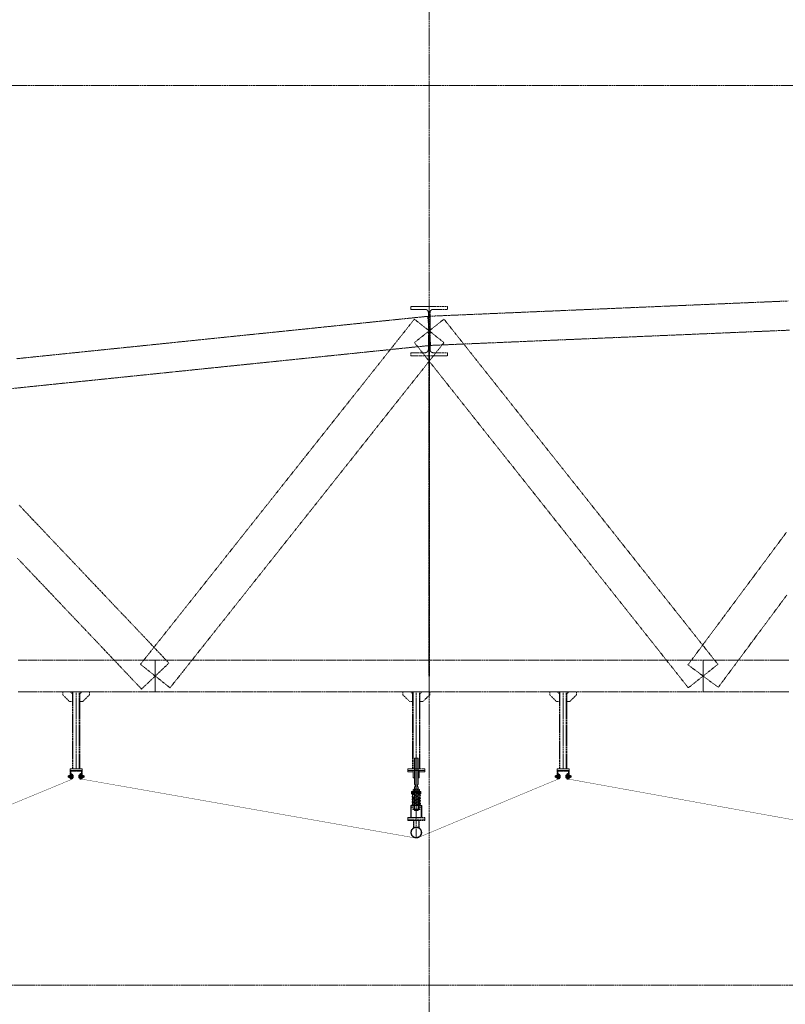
# Model space of a CAD drawing. Header units: millimetres. Extents: x -176817 to 571382, y -58489 to 156123.
# Tile 177 of 256: x 144048 to 150336, y -12677 to -4589. Entities that reach past the tile are written whole.
import ezdxf

# ---------------------------------------------------------------- set-up
doc = ezdxf.new("R2010")
doc.units = ezdxf.units.MM
doc.header["$LTSCALE"] = 0.2
for name, pattern in [('AM_ISO02W050', [7.5, 6, -1.5]), ('AM_ISO02W050x2', [3.75, 3, -0.75]), ('AM_ISO08W050', [18, 12, -1.5, 3, -1.5]), ('AM_ISO08W050x2', [9, 6, -0.75, 1.5, -0.75]), ('HIDDEN', [9.525, 6.35, -3.175])]:
    doc.linetypes.add(name, pattern=pattern)
for name, color, linetype, lineweight in [('-A Siatka', 30, 'Continuous', 35), ('-AAA Podkład', 252, 'Continuous', 13), ('-AAA Widok', 2, 'Continuous', 30), ('-AAA Wymiar', 1, 'Continuous', 18), ('AM_0N', 7, 'Continuous', 13), ('AM_3N', 6, 'AM_ISO02W050', 13), ('AM_4N', 3, 'Continuous', 13), ('AM_7N', 4, 'AM_ISO08W050', 13), ('AM_8', 1, 'Continuous', 13)]:
    doc.layers.add(name, color=color, linetype=linetype, lineweight=lineweight)

# ---------------------------------------------------------------- blocks, each defined once
blk = doc.blocks.new('*U1058')
at = {"layer": 'AM_0N'}
for p, q in [((5.7, -1), (-5.6, -1)), ((-5.6, -1), (-5.6, -1.6)), ((5.7, -1.6), (-5.6, -1.6)), ((-5.6, -1.6), (-2.4, -4.9)), ((-3, -6.3), (-2.4, -5.7)), ((3, -6.3), (-3, -6.3)), ((-3, -20.4), (-3, -6.3)), ((3, -20.4), (-3, -20.4)), ((-2.4, -21), (-3, -20.4)), ((2.4, -4.9), (-2.4, -4.9)), ((-2.4, -5.7), (-2.4, -4.9)), ((-2.4, -21), (2.4, -21)), ((5.7, -1.6), (2.4, -4.9)), ((2.4, -5.7), (2.4, -4.9)), ((3, -6.3), (2.4, -5.7)), ((2.4, -21), (3, -20.4)), ((3, -20.4), (3, -6.3)), ((5.7, -1.6), (5.7, -1))]:
    blk.add_line(p, q, dxfattribs=at)
at = {"layer": 'AM_3N', "linetype": 'AM_ISO02W050x2'}
for p, q in [((-3.4, -1), (0, -5.4)), ((-0.7, -4.4), (-0.7, -1)), ((0.7, -4.4), (-0.7, -4.4)), ((3.4, -1), (0, -5.4)), ((0.7, -4.4), (0.7, -1))]:
    blk.add_line(p, q, dxfattribs=at)
at = {"layer": 'AM_4N'}
for p, q in [((-2.4, -5.7), (-2.4, -6.3)), ((-2.4, -6.3), (-2.4, -21)), ((2.4, -5.7), (2.4, -6.3)), ((2.4, -6.3), (2.4, -21))]:
    blk.add_line(p, q, dxfattribs=at)
at = {"layer": 'AM_7N', "linetype": 'AM_ISO08W050x2'}
blk.add_line((0, 2), (0, -24), dxfattribs=at)
blk = doc.blocks.new('*U1059')
at = {"layer": 'AM_0N'}
for p, q in [((6, -12), (-6, -12)), ((-6, -12), (-6, -13.6)), ((-6, -13.6), (6, -13.6)), ((6, -13.6), (6, -12))]:
    blk.add_line(p, q, dxfattribs=at)
at = {"layer": 'AM_7N', "linetype": 'AM_ISO08W050x2'}
blk.add_line((0, -16.6), (0, -9), dxfattribs=at)
blk = doc.blocks.new('*U1060')
at = {"layer": 'AM_0N'}
for p, q in [((-5.8, -14.4), (-4.4, -13.6)), ((-5.8, -14.4), (-5.8, -18)), ((-5.8, -18), (-4.4, -18.8)), ((4.5, -13.6), (-4.4, -13.6)), ((4.5, -18.8), (-4.4, -18.8)), ((-2.9, -14.4), (-2.9, -18)), ((2.9, -14.4), (2.9, -18)), ((5.8, -14.4), (4.5, -13.6)), ((5.8, -18), (4.5, -18.8)), ((5.8, -14.4), (5.8, -18))]:
    blk.add_line(p, q, dxfattribs=at)
for centre, radius, start, end in [((-4.3, -16.5), 2.55, 55.56153, 115.56153), ((-4.3, -15.9), 2.55, 244.43847, 304.43847), ((0, -23.5), 9.54, 72.38303, 107.61697), ((0, -8.9), 9.54, 252.38303, 287.61697), ((4.3, -16.5), 2.55, 64.43847, 124.43847), ((4.3, -15.9), 2.55, 235.56153, 295.56153)]:
    blk.add_arc(centre, radius, start, end, dxfattribs=at)
at = {"layer": 'AM_7N', "linetype": 'AM_ISO08W050x2'}
blk.add_line((0, -10.6), (0, -21.8), dxfattribs=at)
blk = doc.blocks.new('okucie')
at = {"layer": 'AM_8'}
h = blk.add_hatch(dxfattribs=at)
h.set_pattern_fill('ANSI31', color=256, scale=0.5, style=0)
h.set_pattern_definition([(45, (-21727.3335, 85443.8012), (-1.122532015, 1.122532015), [])])
h.paths.add_polyline_path([(-3.5, -5), (-3.5, -3.8), (-6.3, -1), (-20, -1), (-20, -5)])
h.paths.add_polyline_path([(20, -5), (20, -1), (6.3, -1), (3.5, -3.8), (3.5, -5)])
h = blk.add_hatch(dxfattribs=at)
h.set_pattern_fill('ANSI31', color=256, scale=0.5, angle=90, style=0)
h.set_pattern_definition([(135, (-21776.6445, 85446.8), (-1.122532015, -1.122532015), [])])
h.paths.add_polyline_path([(-3.5, -8), (-20, -8), (-20, -12), (-3.5, -12)])
h.paths.add_polyline_path([(20, -8), (3.5, -8), (3.5, -12), (6, -12), (20, -12)])
at = {"layer": '-AAA Widok'}
for p, q in [((-3.5, -3.8, 0), (3.5, -3.8, 0)), ((-3.5, -12, 0), (-3.5, -8)), ((3.5, -12, 0), (3.5, -8))]:
    blk.add_line(p, q, dxfattribs=at)
for points in [[(-20, -5), (20, -5), (20, -1), (-20, -1)], [(-20, -12), (20, -12), (20, -8), (-20, -8)]]:
    blk.add_lwpolyline(points, close=True, dxfattribs=at)
at = {"layer": '-AAA Widok', "elevation": 0}
blk.add_lwpolyline([(-20, -5), (20, -5), (20, -1), (-20, -1)], close=True, dxfattribs=at)
for points in [[(-6.3, -1), (-3.5, -3.8), (-3.5, -5)], [(6.3, -1), (3.5, -3.8), (3.5, -5)]]:
    blk.add_lwpolyline(points, dxfattribs=at)
at = {"layer": '-AAA Wymiar'}
for p, q in [((-20, -8), (-20, -5)), ((20, -8), (20, -5))]:
    blk.add_line(p, q, dxfattribs=at)
at = {"layer": 'AM_0N'}
for name in ['*U1058', '*U1059', '*U1060']:
    blk.add_blockref(name, (0, 0), dxfattribs=at)
blk = doc.blocks.new('*U1065')
at = {"layer": 'AM_0N'}
for p, q in [((-33, 4.1), (-32.1, 5)), ((-33, 4.1), (-33, -4.1)), ((-2.5, 5), (-32.1, 5)), ((-32.1, 5), (-32.1, -5)), ((-2.5, 5), (-2.5, -5)), ((-2.5, 5), (-1.6, 4.6)), ((2, 4.6), (-1.6, 4.6)), ((2, 4.6), (2, 7.7)), ((2.6, 7.7), (2, 7.7)), ((2, -4.6), (2, 4.6)), ((7.6, 9.8), (2.6, 9.8)), ((2.6, 9.8), (2.6, 7.7)), ((2.6, 7.7), (2.6, -7.7)), ((7.6, 4.9), (2.6, 4.9)), ((7.6, 9.8), (8.4, 8.5)), ((8.4, -8.5), (8.4, 8.5)), ((-32.1, -5), (-33, -4.1)), ((-2.5, -5), (-32.1, -5)), ((-2.5, -5), (-1.6, -4.6)), ((2, -4.6), (-1.6, -4.6)), ((2, -7.7), (2, -4.6)), ((2.6, -7.7), (2, -7.7)), ((7.6, -4.9), (2.6, -4.9)), ((2.6, -7.7), (2.6, -9.8)), ((7.6, -9.8), (2.6, -9.8)), ((7.6, -9.8), (8.4, -8.5))]:
    blk.add_line(p, q, dxfattribs=at)
for centre, radius, start, end in [((4.1, 7.4), 4.34, 325.55313, 25.55313), ((-7.8, 0), 16.2, 342.38753, 17.61247), ((4.1, -7.4), 4.34, 334.44687, 34.44687)]:
    blk.add_arc(centre, radius, start, end, dxfattribs=at)
at = {"layer": 'AM_4N'}
for p, q in [((-2.5, 4.1), (-33, 4.1)), ((-2.5, 4.1), (-1.6, 4.6)), ((-2.5, -4.1), (-33, -4.1)), ((-2.5, -4.1), (-1.6, -4.6))]:
    blk.add_line(p, q, dxfattribs=at)
at = {"layer": 'AM_7N', "linetype": 'AM_ISO08W050x2'}
blk.add_line((11.4, 0), (-36, 0), dxfattribs=at)
blk = doc.blocks.new('*U1066')
at = {"layer": 'AM_0N'}
for p, q in [((-20, 10), (-20, -10)), ((-18, 10), (-20, 10)), ((-18, -10), (-18, 10)), ((-20, -10), (-18, -10))]:
    blk.add_line(p, q, dxfattribs=at)
at = {"layer": 'AM_7N', "linetype": 'AM_ISO08W050x2'}
blk.add_line((-15, 0), (-23, 0), dxfattribs=at)
blk = doc.blocks.new('*U1067')
at = {"layer": 'AM_0N'}
for p, q in [((-27.3, 9.2), (-28.4, 7.3)), ((-28.4, -7.3), (-28.4, 7.3)), ((-21.1, 9.2), (-27.3, 9.2)), ((-21.1, 4.6), (-27.3, 4.6)), ((-21.1, 9.2), (-20, 7.3)), ((-20, -7.3), (-20, 7.3)), ((-27.3, -9.2), (-28.4, -7.3)), ((-21.1, -4.6), (-27.3, -4.6)), ((-21.1, -9.2), (-27.3, -9.2)), ((-21.1, -9.2), (-20, -7.3))]:
    blk.add_line(p, q, dxfattribs=at)
for centre, radius, start, end in [((-23.9, 6.9), 4.08, 154.43847, 214.43847), ((-12.7, 0), 15.3, 162.38303, 197.61697), ((-24.5, 6.9), 4.08, 325.56153, 25.56153), ((-35.7, 0), 15.3, 342.38303, 17.61697), ((-23.9, -6.9), 4.08, 145.56153, 205.56153), ((-24.5, -6.9), 4.08, 334.43847, 34.43847)]:
    blk.add_arc(centre, radius, start, end, dxfattribs=at)
at = {"layer": 'AM_7N', "linetype": 'AM_ISO08W050x2'}
blk.add_line((-17, 0), (-31.4, 0), dxfattribs=at)
blk = doc.blocks.new('*U1068')
at = {"layer": 'AM_0N'}
for p, q in [((0, 10), (0, -10)), ((2, 10), (0, 10)), ((2, -10), (2, 10)), ((0, -10), (2, -10))]:
    blk.add_line(p, q, dxfattribs=at)
at = {"layer": 'AM_7N', "linetype": 'AM_ISO08W050x2'}
blk.add_line((5, 0), (-3, 0), dxfattribs=at)
blk = doc.blocks.new('Okucie+śruba')
at = {"layer": '-AAA Widok', "color": 42, "xscale": -1, "rotation": 90}
blk.add_blockref('okucie', (-12, 0), dxfattribs=at)
at = {"layer": 'AM_0N', "color": 42}
for name in ['*U1065', '*U1067', '*U1066', '*U1068']:
    blk.add_blockref(name, (0, 0), dxfattribs=at)
blk = doc.blocks.new('Profil rev.B')
at = {"layer": '-A Siatka', "linetype": 'HIDDEN', "const_width": 3, "elevation": 0}
for points in [[(1439, 1112.9), (1439, 1059.1), (3539.7, 577.6, 0.125183), (3555.4, 578.4), (4714.1, 1058.5), (4714.1, 1112.9)], [(4789.1, 1112.9), (4789.1, 1062.9), (7541, 577.3, 0.143564), (7555.3, 578.9), (8714.1, 1062.9), (8714.1, 1112.9)]]:
    blk.add_lwpolyline(points, format="xyb", dxfattribs=at)
blk.add_lwpolyline([(11523.4, 567.4), (11523.4, 567.4), (8789.1, 1062.9), (8789.1, 1062.9), (8789.1, 1112.9)], dxfattribs=at)
at = {"layer": '-AAA Wymiar'}
for p in [(4719.6, 1082.9, 0), (8719.6, 1082.9, 0)]:
    blk.add_blockref('Okucie+śruba', p, dxfattribs=at)
at = {"layer": '-AAA Wymiar', "xscale": -1}
for p in [(4783.6, 1082.9, 0), (8783.6, 1082.9, 0)]:
    blk.add_blockref('Okucie+śruba', p, dxfattribs=at)
blk = doc.blocks.new('*U1083')
at = {"layer": 'AM_0N'}
for p, q in [((-28, 230.6), (28, 230.6)), ((-28, 226.6), (-28, 230.6)), ((28, 226.6), (-28, 226.6)), ((28, 230.6), (28, 226.6))]:
    blk.add_line(p, q, dxfattribs=at)
at = {"layer": 'AM_7N', "linetype": 'AM_ISO08W050x2'}
blk.add_line((0, 233.6), (0, 223.6), dxfattribs=at)
blk = doc.blocks.new('*U1084')
at = {"layer": 'AM_0N'}
for p, q in [((33.8, 222.6), (-33, 222.6)), ((29.3, 219.8), (-30.7, 209)), ((-30.7, 201.1), (7.4, 194.3)), ((29.3, 198.2), (-30.7, 187.4)), ((-30.7, 179.5), (7.4, 172.7)), ((29.3, 176.6), (-30.7, 165.8)), ((-2.7, 214.1), (-30.3, 215.9)), ((-29.7, 215.9), (30.3, 219.9)), ((-29.3, 201.1), (30.7, 211.9)), ((-29.3, 179.5), (30.7, 190.3)), ((-29.3, 157.9), (30.7, 168.7)), ((30.7, 198.2), (-7.4, 205.1)), ((30.7, 176.6), (-7.4, 183.5)), ((30.7, 155), (-7.4, 161.9)), ((30, 219.9), (30.3, 219.9)), ((-33.8, 112), (33, 112)), ((-30.7, 157.9), (7.4, 151.1)), ((29.3, 155), (-30.7, 144.2)), ((-30.7, 136.3), (7.4, 129.5)), ((29.3, 133.4), (-30.7, 122.6)), ((29.7, 118.7), (-30.3, 114.7)), ((-30, 114.7), (-30.3, 114.7)), ((-29.3, 136.3), (30.7, 147.1)), ((-29.3, 114.7), (30.7, 125.5)), ((30.7, 133.4), (-7.4, 140.3)), ((2.7, 120.5), (30.3, 118.7))]:
    blk.add_line(p, q, dxfattribs=at)
for centre, start, end in [((-30, 219.9), 138.01806, 273.82255), ((-30, 205.1), 100.20335, 280.20335), ((-30, 183.5), 100.20335, 280.20335), ((-30, 161.9), 100.20335, 280.20335), ((30, 215.9), 280.20335, 100.20335), ((30, 194.3), 280.20335, 100.20335), ((30, 172.7), 280.20335, 100.20335), ((30, 223.9), 273.82255, 340.52878), ((-30, 140.3), 100.20335, 280.20335), ((-30, 118.7), 100.20335, 280.20335), ((-30, 110.7), 93.82255, 160.52878), ((30, 151.1), 280.20335, 100.20335), ((30, 129.5), 280.20335, 100.20335), ((30, 114.7), 318.01806, 93.82255)]:
    blk.add_arc(centre, 4, start, end, dxfattribs=at)
at = {"layer": 'AM_7N', "linetype": 'AM_ISO08W050x2'}
for p, q in [((-30, 109), (-30, 225.6)), ((0, 109), (0, 225.6)), ((30, 109), (30, 225.6))]:
    blk.add_line(p, q, dxfattribs=at)
blk = doc.blocks.new('*U1085')
at = {"layer": 'AM_0N'}
for p, q in [((-28, 82), (28, 82)), ((-28, 78), (-28, 82)), ((28, 82), (28, 78)), ((28, 78), (-28, 78))]:
    blk.add_line(p, q, dxfattribs=at)
at = {"layer": 'AM_7N', "linetype": 'AM_ISO08W050x2'}
blk.add_line((0, 85), (0, 75), dxfattribs=at)
blk = doc.blocks.new('*U1086')
at = {"layer": 'AM_0N'}
for p, q in [((-26.6, 242.6), (-21.4, 245.6)), ((21.3, 245.6), (-21.4, 245.6)), ((26.6, 242.6), (21.3, 245.6)), ((-26.6, 242.6), (-26.6, 233.6)), ((-26.6, 233.6), (-21.4, 230.6)), ((21.3, 230.6), (-21.4, 230.6)), ((-13.3, 242.6), (-13.3, 233.6)), ((13.3, 242.6), (13.3, 233.6)), ((26.6, 233.6), (21.3, 230.6)), ((26.6, 242.6), (26.6, 233.6))]:
    blk.add_line(p, q, dxfattribs=at)
for centre, radius, start, end in [((-19.9, 232.9), 11.7, 55.56153, 115.56153), ((0, 200.7), 43.9, 72.38303, 107.61697), ((19.9, 232.9), 11.7, 64.43847, 124.43847), ((-19.9, 243.3), 11.7, 244.43847, 304.43847), ((0, 275.4), 43.9, 252.38303, 287.61697), ((19.9, 243.3), 11.7, 235.56153, 295.56153)]:
    blk.add_arc(centre, radius, start, end, dxfattribs=at)
at = {"layer": 'AM_7N', "linetype": 'AM_ISO08W050x2'}
blk.add_line((0, 248.6), (0, 227.6), dxfattribs=at)
blk = doc.blocks.new('A$C09B41FFC')
at = {"layer": '-AAA Podkład', "color": 7}
for p, q in [((-13, 500), (-13, 284.6)), ((0, 500), (0, 70)), ((13, 500), (13, 284.6)), ((-13, 264.6), (-13, 214.6)), ((13, 264.6), (13, 214.6)), ((-16.2, 172.6), (-15, 172.6)), ((-16, 222.6), (-16, 226.6)), ((-15.2, 171.6), (-15, 171.6)), ((-15, 222.6), (15, 222.6)), ((-15, 214.6), (15, 214.6)), ((15, 172.6), (16.2, 172.6)), ((15, 171.6), (15.2, 171.6)), ((16, 222.6), (16, 226.6)), ((-16.2, 82), (-15, 82)), ((-16.2, 82), (-15, 82)), ((-15.2, 83), (-15, 83)), ((16.2, 82, 0), (15, 82, 0)), ((21.2, 82), (20, 82))]:
    blk.add_line(p, q, dxfattribs=at)
for points in [[(15, 284.6), (15, 498), (13, 500), (-13, 500), (-15, 498), (-15, 284.6)], [(-15, 264.6), (-10.5, 264.6), (-10.5, 284.6), (-15, 284.6)], [(-15, 264.6), (-15, 72), (-13, 70), (13, 70), (15, 72), (15, 264.6)], [(15, 264.6), (10.5, 264.6), (10.5, 284.6), (15, 284.6)], [(-15, 226.6), (-38.1, 226.6), (-38.1, 222.6), (-15, 222.6)], [(-15, 222.6), (-38.1, 222.6), (-38.1, 207.6), (-15, 207.6)], [(15, 226.6), (38.1, 226.6), (38.1, 222.6), (15, 222.6)], [(15, 222.6), (38.1, 222.6), (38.1, 207.6), (15, 207.6)], [(-25, 112), (-41.2, 112), (-41.2, 98), (-25, 98)], [(25, 98), (41.3, 98), (41.3, 112), (25, 112)]]:
    blk.add_lwpolyline(points, dxfattribs=at)
at = {"layer": '-AAA Podkład', "color": 7, "elevation": 0}
for points in [[(-25, 400), (-70, 400), (-70, 388), (-25, 388)], [(25, 388), (70, 388), (70, 400), (25, 400)], [(-44.4, 12), (-44.4, 112), (-41.2, 112), (-41.2, 12)], [(44.5, 12), (44.5, 112), (41.3, 112), (41.3, 12)]]:
    blk.add_lwpolyline(points, dxfattribs=at)
for points in [[(-25, 340), (-25, 400), (-14.2, 400), (-13.2, 399), (-13.2, 341), (-14.2, 340)], [(25, 340), (25, 400), (14.2, 400), (13.2, 399), (13.2, 341), (14.2, 340)]]:
    blk.add_lwpolyline(points, close=True, dxfattribs=at)
at = {"layer": '-AAA Podkład', "color": 7}
for points in [[(-38.1, 207.6), (-35.2, 207.6), (-35.2, 222.6), (-38.1, 222.6)], [(-25, 172.6), (-25, 82), (-16.2, 82), (-15.2, 83), (-15.2, 171.6), (-16.2, 172.6)], [(25, 172.6), (25, 82), (16.2, 82), (15.2, 83), (15.2, 171.6), (16.2, 172.6)], [(38.1, 207.6), (35.2, 207.6), (35.2, 222.6), (38.1, 222.6)]]:
    blk.add_lwpolyline(points, close=True, dxfattribs=at)
blk.add_circle((-30, 118.7), 4, dxfattribs=at)
for points in [[(-25, 112), (-25, 113), (-26, 112)], [(25, 112), (25, 113), (26, 112)]]:
    blk.add_solid(points, dxfattribs=at)
for name in ['*U1086', '*U1084', '*U1083', '*U1085']:
    blk.add_blockref(name, (0, 0), dxfattribs=at)
blk = doc.blocks.new('Podkład rev.B')
at = {"layer": '-AAA Podkład', "linetype": 'HIDDEN', "ltscale": 5}
h = blk.add_hatch(dxfattribs=at)
h.set_pattern_fill('ANSI32', color=256)
h.set_pattern_definition([(45, (-45909.764, -32985.08), (-6.7351921, 6.7351921), []), (45, (-45905.274, -32985.08), (-6.7351921, 6.7351921), [])])
h.paths.add_polyline_path([(5400, -28438.9), (5450, -28438.9), (5450, -28440.9, -0.414214), (5444.9, -28445.9), (5407, -28445.9), (5407, -28503.9, -0.414214), (5401.9, -28508.9), (5400, -28508.9)])
h.paths.add_polyline_path([(5450, -28440.9), (5450, -28438.9), (5500, -28438.9), (5500, -28508.9), (5498.1, -28508.9, -0.414214), (5493, -28503.9), (5493, -28445.9), (5455.1, -28445.9, -0.414214)])
h = blk.add_hatch(dxfattribs=at)
h.set_pattern_fill('ANSI32', color=256)
h.set_pattern_definition([(45, (-41909.764, -32985.08), (-6.7351921, 6.7351921), []), (45, (-41905.274, -32985.08), (-6.7351921, 6.7351921), [])])
h.paths.add_polyline_path([(9400, -28438.9), (9450, -28438.9), (9450, -28440.9, -0.414214), (9444.9, -28445.9), (9407, -28445.9), (9407, -28503.9, -0.414214), (9401.9, -28508.9), (9400, -28508.9)])
h.paths.add_polyline_path([(9450, -28440.9), (9450, -28438.9), (9500, -28438.9), (9500, -28508.9), (9498.1, -28508.9, -0.414214), (9493, -28503.9), (9493, -28445.9), (9455.1, -28445.9, -0.414214)])
for p, q in [((8350, 2544.3, 0), (8350, -48454.9, 0)), ((5450, -27793.9, 0), (5450, -28426.9, 0)), ((8244, -27793.9, 0), (8244, -28426.9, 0)), ((9450, -27793.9, 0), (9450, -28426.9, 0)), ((8244, -28993.4, 0), (8244, -28738.9)), ((8219.9, -28911.7, 0), (8219.9, -28850.9, 0)), ((8223.9, -28909.3, 0), (8223.9, -28850.9, 0)), ((8264.2, -28909.3, 0), (8264.2, -28850.9, 0)), ((8268.2, -28911.7, 0), (8268.2, -28850.9, 0))]:
    blk.add_line(p, q, dxfattribs=at)
at = {"layer": '-AAA Podkład', "linetype": 'HIDDEN', "ltscale": 5, "elevation": 0}
for points in [[(36922.7, -22812.2), (-1301.7, -22812.2), (-1301.7, -30202.3), (36922.7, -30202.3)], [(5420, -27873.9), (5396, -27873.9), (5340, -27817.9), (5340, -27793.9), (5404, -27793.9), (5420, -27809.9)], [(5480, -28426.9), (5420, -28426.9), (5420, -27793.9), (5480, -27793.9)], [(5480, -27873.9), (5504, -27873.9), (5560, -27817.9), (5560, -27793.9), (5496, -27793.9), (5480, -27809.9)], [(8214, -27873.9), (8190, -27873.9), (8134, -27817.9), (8134, -27793.9), (8198, -27793.9), (8214, -27809.9)], [(8274, -28426.9), (8214, -28426.9), (8214, -27793.9), (8274, -27793.9)], [(8274, -27873.9), (8298, -27873.9), (8354, -27817.9), (8354, -27793.9), (8290, -27793.9), (8274, -27809.9)], [(9420, -27873.9), (9396, -27873.9), (9340, -27817.9), (9340, -27793.9), (9404, -27793.9), (9420, -27809.9)], [(9480, -28426.9), (9420, -28426.9), (9420, -27793.9), (9480, -27793.9)], [(9480, -27873.9), (9504, -27873.9), (9560, -27817.9), (9560, -27793.9), (9496, -27793.9), (9480, -27809.9)], [(5500, -28438.9), (5400, -28438.9), (5400, -28426.9), (5500, -28426.9)], [(8314, -28438.9), (8174, -28438.9), (8174, -28426.9), (8314, -28426.9)], [(9500, -28438.9), (9400, -28438.9), (9400, -28426.9), (9500, -28426.9)], [(8314, -28826.9), (8174, -28826.9), (8174, -28838.9), (8314, -28838.9)], [(8314, -28850.9), (8174, -28850.9), (8174, -28838.9), (8314, -28838.9)]]:
    blk.add_lwpolyline(points, close=True, dxfattribs=at)
at = {"layer": '-AAA Podkład', "linetype": 'HIDDEN', "ltscale": 5}
for points in [[(11298, -24582.8), (11227.7, -24585.8), (11157.4, -24588.8), (11087.1, -24591.8), (11016.8, -24594.7), (10946.5, -24597.7), (10876.1, -24600.7), (10805.8, -24603.7), (10735.5, -24606.7), (10665.2, -24609.7), (10594.9, -24612.7), (10524.6, -24615.7), (10454.3, -24618.7), (10384, -24621.7), (10313.6, -24624.7), (10243.3, -24627.7), (10173, -24630.7), (10102.7, -24633.6), (10032.4, -24636.6), (9962.1, -24639.6), (9891.8, -24642.6), (9821.5, -24645.6), (9751.1, -24648.6), (9680.8, -24651.6), (9610.5, -24654.6), (9540.2, -24657.6), (9469.9, -24660.6), (9399.6, -24663.6), (9329.3, -24666.6), (9259, -24669.5), (9188.6, -24672.5), (9118.3, -24675.5), (9048, -24678.5), (8977.7, -24681.5), (8907.4, -24684.5), (8837.1, -24687.5), (8766.8, -24690.5), (8696.5, -24693.5), (8626.1, -24696.5), (8555.8, -24699.5), (8485.5, -24702.5), (8415.2, -24705.5), (8344.9, -24708.4), (8347.4, -24768.4), (8350, -24828.3), (8352.6, -24888.3), (8355.1, -24948.2), (8425.4, -24945.2), (8495.7, -24942.2), (8566, -24939.3), (8636.4, -24936.3), (8706.7, -24933.3), (8777, -24930.3), (8847.3, -24927.3), (8917.6, -24924.3), (8987.9, -24921.3), (9058.2, -24918.3), (9128.5, -24915.3), (9198.9, -24912.3), (9269.2, -24909.3), (9339.5, -24906.3), (9409.8, -24903.3), (9480.1, -24900.4), (9550.4, -24897.4), (9620.7, -24894.4), (9691, -24891.4), (9761.4, -24888.4), (9831.7, -24885.4), (9902, -24882.4), (9972.3, -24879.4), (10042.6, -24876.4), (10112.9, -24873.4), (10183.2, -24870.4), (10253.5, -24867.4), (10323.9, -24864.4), (10394.2, -24861.5), (10464.5, -24858.5), (10534.8, -24855.5), (10605.1, -24852.5), (10675.4, -24849.5), (10745.7, -24846.5), (10816, -24843.5), (10886.4, -24840.5), (10956.7, -24837.5), (11027, -24834.5), (11097.3, -24831.5), (11167.6, -24828.5), (11237.9, -24825.6), (11308.2, -24822.6)], [(11284.2, -26483.6), (11249, -26530.9), (11213.9, -26578.2), (11178.7, -26625.5), (11143.6, -26672.8), (11108.4, -26720.1), (11073.3, -26767.4), (11038.1, -26814.7), (11002.9, -26862), (10967.8, -26909.3), (10932.6, -26956.6), (10897.5, -27003.9), (10862.3, -27051.2), (10827.2, -27098.5), (10792, -27145.8), (10756.9, -27193.1), (10721.7, -27240.4), (10686.5, -27287.7), (10651.4, -27335), (10616.2, -27382.3), (10581.1, -27429.6), (10545.9, -27476.9), (10510.8, -27524.2), (10475.6, -27571.5), (10537.8, -27617.7), (10600, -27663.9), (10662.2, -27710.2), (10724.4, -27756.4), (10759.6, -27709.1), (10794.7, -27661.8), (10829.9, -27614.5), (10865, -27567.2), (10900.2, -27519.9), (10935.3, -27472.6), (10970.5, -27425.3), (11005.6, -27378), (11040.8, -27330.7), (11076, -27283.4), (11111.1, -27236.1), (11146.3, -27188.8), (11181.4, -27141.5), (11216.6, -27094.2), (11251.7, -27046.9), (11286.9, -26999.6)], [(8356.8, -24828.3), (8356.8, -24753.5), (8356.8, -24678.6), (8356.8, -24678), (8356.8, -24677.3), (8356.8, -24676.7), (8356.9, -24676), (8357, -24675.3), (8357, -24674.7), (8357.1, -24674), (8357.3, -24673.4), (8357.4, -24672.7), (8357.6, -24672.1), (8357.7, -24671.4), (8357.9, -24670.8), (8358.1, -24670.2), (8358.3, -24669.5), (8358.6, -24668.9), (8358.8, -24668.3), (8359.1, -24667.7), (8359.3, -24667.1), (8359.6, -24666.5), (8359.9, -24665.9), (8360.2, -24665.3), (8360.6, -24664.7), (8360.9, -24664.2), (8361.3, -24663.6), (8361.7, -24663), (8362, -24662.5), (8362.4, -24662), (8362.9, -24661.5), (8363.3, -24661), (8363.7, -24660.5), (8364.2, -24660), (8364.6, -24659.5), (8365.1, -24659), (8365.6, -24658.6), (8366.1, -24658.1), (8366.6, -24657.7), (8367.1, -24657.3), (8367.6, -24656.9), (8368.2, -24656.5), (8368.7, -24656.1), (8369.3, -24655.7), (8369.8, -24655.4), (8370.4, -24655.1), (8371, -24654.7), (8371.6, -24654.4), (8372.2, -24654.1), (8372.8, -24653.9), (8373.4, -24653.6), (8374, -24653.3), (8374.6, -24653.1), (8375.3, -24652.9), (8375.9, -24652.7), (8376.5, -24652.5), (8377.2, -24652.3), (8377.8, -24652.2), (8378.5, -24652), (8379.1, -24651.9), (8379.8, -24651.8), (8380.4, -24651.7), (8381.1, -24651.7), (8381.8, -24651.6), (8382.4, -24651.6), (8383.1, -24651.5), (8383.8, -24651.5), (8441.9, -24651.5), (8500, -24651.5), (8500, -24627.4), (8425, -24627.4), (8350, -24627.4), (8275, -24627.4), (8200, -24627.4), (8200, -24651.5), (8258.1, -24651.5), (8316.3, -24651.5), (8316.9, -24651.5), (8317.6, -24651.6), (8318.2, -24651.6), (8318.9, -24651.7), (8319.6, -24651.7), (8320.2, -24651.8), (8320.9, -24651.9), (8321.5, -24652), (8322.2, -24652.2), (8322.8, -24652.3), (8323.5, -24652.5), (8324.1, -24652.7), (8324.7, -24652.9), (8325.4, -24653.1), (8326, -24653.3), (8326.6, -24653.6), (8327.2, -24653.9), (8327.8, -24654.1), (8328.4, -24654.4), (8329, -24654.7), (8329.6, -24655.1), (8330.2, -24655.4), (8330.7, -24655.7), (8331.3, -24656.1), (8331.8, -24656.5), (8332.4, -24656.9), (8332.9, -24657.3), (8333.4, -24657.7), (8333.9, -24658.1), (8334.4, -24658.6), (8334.9, -24659), (8335.4, -24659.5), (8335.8, -24660), (8336.3, -24660.5), (8336.7, -24661), (8337.1, -24661.5), (8337.6, -24662), (8338, -24662.5), (8338.3, -24663), (8338.7, -24663.6), (8339.1, -24664.2), (8339.4, -24664.7), (8339.8, -24665.3), (8340.1, -24665.9), (8340.4, -24666.5), (8340.7, -24667.1), (8340.9, -24667.7), (8341.2, -24668.3), (8341.4, -24668.9), (8341.7, -24669.5), (8341.9, -24670.2), (8342.1, -24670.8), (8342.3, -24671.4), (8342.4, -24672.1), (8342.6, -24672.7), (8342.7, -24673.4), (8342.9, -24674), (8343, -24674.7), (8343, -24675.3), (8343.1, -24676), (8343.2, -24676.7), (8343.2, -24677.3), (8343.2, -24678), (8343.3, -24678.6), (8343.3, -24753.5), (8343.3, -24828.3), (8356.8, -24828.3)], [(8362.3, -24947.7), (8356.2, -24888), (8350, -24828.3), (8343.8, -24768.7), (8337.7, -24709), (8267.4, -24716.2), (8197.1, -24723.5), (8126.8, -24730.7), (8056.4, -24738), (7986.1, -24745.2), (7915.8, -24752.5), (7845.5, -24759.7), (7775.2, -24766.9), (7704.9, -24774.2), (7634.6, -24781.4), (7564.3, -24788.7), (7493.9, -24795.9), (7423.6, -24803.2), (7353.3, -24810.4), (7283, -24817.7), (7212.7, -24824.9), (7142.4, -24832.2), (7072.1, -24839.4), (7001.8, -24846.7), (6931.4, -24853.9), (6861.1, -24861.2), (6790.8, -24868.4), (6720.5, -24875.6), (6650.2, -24882.9), (6579.9, -24890.1), (6509.6, -24897.4), (6439.3, -24904.6), (6368.9, -24911.9), (6298.6, -24919.1), (6228.3, -24926.4), (6158, -24933.6), (6087.7, -24940.9), (6017.4, -24948.1), (5947.1, -24955.4), (5876.8, -24962.6), (5806.4, -24969.9), (5736.1, -24977.1), (5665.8, -24984.4), (5595.5, -24991.6), (5525.2, -24998.8), (5454.9, -25006.1), (5384.6, -25013.3), (5314.3, -25020.6), (5243.9, -25027.8), (5173.6, -25035.1), (5103.3, -25042.3), (5033, -25049.6), (4962.7, -25056.8)], [(4917, -25302.8), (4987.3, -25295.6), (5057.6, -25288.3), (5127.9, -25281.1), (5198.2, -25273.8), (5268.6, -25266.6), (5338.9, -25259.3), (5409.2, -25252.1), (5479.5, -25244.8), (5549.8, -25237.6), (5620.1, -25230.3), (5690.4, -25223.1), (5760.7, -25215.8), (5831.1, -25208.6), (5901.4, -25201.3), (5971.7, -25194.1), (6042, -25186.9), (6112.3, -25179.6), (6182.6, -25172.4), (6252.9, -25165.1), (6323.2, -25157.9), (6393.6, -25150.6), (6463.9, -25143.4), (6534.2, -25136.1), (6604.5, -25128.9), (6674.8, -25121.6), (6745.1, -25114.4), (6815.4, -25107.1), (6885.7, -25099.9), (6956.1, -25092.6), (7026.4, -25085.4), (7096.7, -25078.2), (7167, -25070.9), (7237.3, -25063.7), (7307.6, -25056.4), (7377.9, -25049.2), (7448.2, -25041.9), (7518.6, -25034.7), (7588.9, -25027.4), (7659.2, -25020.2), (7729.5, -25012.9), (7799.8, -25005.7), (7870.1, -24998.4), (7940.4, -24991.2), (8010.7, -24983.9), (8081.1, -24976.7), (8151.4, -24969.4), (8221.7, -24962.2), (8292, -24955), (8362.3, -24947.7)], [(8471.4, -24924.7), (8410.7, -24876.5), (8350, -24828.3), (8289.3, -24780.2), (8228.6, -24732), (8193.4, -24776.3), (8158.3, -24820.6), (8123.1, -24864.9), (8088, -24909.2), (8052.8, -24953.5), (8017.6, -24997.8), (7982.5, -25042.1), (7947.3, -25086.4), (7912.2, -25130.8), (7877, -25175.1), (7841.9, -25219.4), (7806.7, -25263.7), (7771.5, -25308), (7736.4, -25352.3), (7701.2, -25396.6), (7666.1, -25440.9), (7630.9, -25485.2), (7595.8, -25529.5), (7560.6, -25573.8), (7525.5, -25618.1), (7490.3, -25662.4), (7455.1, -25706.7), (7420, -25751), (7384.8, -25795.3), (7349.7, -25839.7), (7314.5, -25884), (7279.4, -25928.3), (7244.2, -25972.6), (7209, -26016.9), (7173.9, -26061.2), (7138.7, -26105.5), (7103.6, -26149.8), (7068.4, -26194.1), (7033.3, -26238.4), (6998.1, -26282.7), (6963, -26327), (6927.8, -26371.3), (6892.6, -26415.6), (6857.5, -26459.9), (6822.3, -26504.2), (6787.2, -26548.6), (6752, -26592.9), (6716.9, -26637.2), (6681.7, -26681.5), (6646.5, -26725.8), (6611.4, -26770.1), (6576.2, -26814.4), (6541.1, -26858.7), (6505.9, -26903), (6470.8, -26947.3), (6435.6, -26991.6), (6400.5, -27035.9), (6365.3, -27080.2), (6330.1, -27124.5), (6295, -27168.8), (6259.8, -27213.1), (6224.7, -27257.5), (6189.5, -27301.8), (6154.4, -27346.1), (6119.2, -27390.4), (6084, -27434.7), (6048.9, -27479), (6013.7, -27523.3), (5978.6, -27567.6), (6039.3, -27615.8), (6100, -27663.9), (6160.7, -27712.1), (6221.4, -27760.3), (6256.6, -27716), (6291.7, -27671.7), (6326.9, -27627.4), (6362, -27583.1), (6397.2, -27538.8), (6432.4, -27494.4), (6467.5, -27450.1), (6502.7, -27405.8), (6537.8, -27361.5), (6573, -27317.2), (6608.1, -27272.9), (6643.3, -27228.6), (6678.5, -27184.3), (6713.6, -27140), (6748.8, -27095.7), (6783.9, -27051.4), (6819.1, -27007.1), (6854.2, -26962.8), (6889.4, -26918.5), (6924.5, -26874.2), (6959.7, -26829.9), (6994.9, -26785.5), (7030, -26741.2), (7065.2, -26696.9), (7100.3, -26652.6), (7135.5, -26608.3), (7170.6, -26564), (7205.8, -26519.7), (7241, -26475.4), (7276.1, -26431.1), (7311.3, -26386.8), (7346.4, -26342.5), (7381.6, -26298.2), (7416.7, -26253.9), (7451.9, -26209.6), (7487, -26165.3), (7522.2, -26121), (7557.4, -26076.6), (7592.5, -26032.3), (7627.7, -25988), (7662.8, -25943.7), (7698, -25899.4), (7733.1, -25855.1), (7768.3, -25810.8), (7803.5, -25766.5), (7838.6, -25722.2), (7873.8, -25677.9), (7908.9, -25633.6), (7944.1, -25589.3), (7979.2, -25545), (8014.4, -25500.7), (8049.5, -25456.4), (8084.7, -25412.1), (8119.9, -25367.7), (8155, -25323.4), (8190.2, -25279.1), (8225.3, -25234.8), (8260.5, -25190.5), (8295.6, -25146.2), (8330.8, -25101.9), (8366, -25057.6), (8401.1, -25013.3), (8436.3, -24969), (8471.4, -24924.7)], [(10478.6, -27760.3), (10539.3, -27712.1), (10600, -27663.9), (10660.7, -27615.8), (10721.4, -27567.6), (10686.3, -27523.3), (10651.1, -27479), (10616, -27434.7), (10580.8, -27390.4), (10545.6, -27346.1), (10510.5, -27301.8), (10475.3, -27257.5), (10440.2, -27213.1), (10405, -27168.8), (10369.9, -27124.5), (10334.7, -27080.2), (10299.5, -27035.9), (10264.4, -26991.6), (10229.2, -26947.3), (10194.1, -26903), (10158.9, -26858.7), (10123.8, -26814.4), (10088.6, -26770.1), (10053.5, -26725.8), (10018.3, -26681.5), (9983.1, -26637.2), (9948, -26592.9), (9912.8, -26548.6), (9877.7, -26504.2), (9842.5, -26459.9), (9807.4, -26415.6), (9772.2, -26371.3), (9737, -26327), (9701.9, -26282.7), (9666.7, -26238.4), (9631.6, -26194.1), (9596.4, -26149.8), (9561.3, -26105.5), (9526.1, -26061.2), (9491, -26016.9), (9455.8, -25972.6), (9420.6, -25928.3), (9385.5, -25884), (9350.3, -25839.7), (9315.2, -25795.3), (9280, -25751), (9244.9, -25706.7), (9209.7, -25662.4), (9174.5, -25618.1), (9139.4, -25573.8), (9104.2, -25529.5), (9069.1, -25485.2), (9033.9, -25440.9), (8998.8, -25396.6), (8963.6, -25352.3), (8928.5, -25308), (8893.3, -25263.7), (8858.1, -25219.4), (8823, -25175.1), (8787.8, -25130.8), (8752.7, -25086.4), (8717.5, -25042.1), (8682.4, -24997.8), (8647.2, -24953.5), (8612, -24909.2), (8576.9, -24864.9), (8541.7, -24820.6), (8506.6, -24776.3), (8471.4, -24732), (8410.7, -24780.2), (8350, -24828.3), (8289.3, -24876.5), (8228.6, -24924.7), (8263.7, -24969), (8298.9, -25013.3), (8334, -25057.6), (8369.2, -25101.9), (8404.4, -25146.2), (8439.5, -25190.5), (8474.7, -25234.8), (8509.8, -25279.1), (8545, -25323.4), (8580.1, -25367.7), (8615.3, -25412.1), (8650.5, -25456.4), (8685.6, -25500.7), (8720.8, -25545), (8755.9, -25589.3), (8791.1, -25633.6), (8826.2, -25677.9), (8861.4, -25722.2), (8896.5, -25766.5), (8931.7, -25810.8), (8966.9, -25855.1), (9002, -25899.4), (9037.2, -25943.7), (9072.3, -25988), (9107.5, -26032.3), (9142.6, -26076.6), (9177.8, -26121), (9213, -26165.3), (9248.1, -26209.6), (9283.3, -26253.9), (9318.4, -26298.2), (9353.6, -26342.5), (9388.7, -26386.8), (9423.9, -26431.1), (9459, -26475.4), (9494.2, -26519.7), (9529.4, -26564), (9564.5, -26608.3), (9599.7, -26652.6), (9634.8, -26696.9), (9670, -26741.2), (9705.1, -26785.5), (9740.3, -26829.9), (9775.5, -26874.2), (9810.6, -26918.5), (9845.8, -26962.8), (9880.9, -27007.1), (9916.1, -27051.4), (9951.2, -27095.7), (9986.4, -27140), (10021.5, -27184.3), (10056.7, -27228.6), (10091.9, -27272.9), (10127, -27317.2), (10162.2, -27361.5), (10197.3, -27405.8), (10232.5, -27450.1), (10267.6, -27494.4), (10302.8, -27538.8), (10338, -27583.1), (10373.1, -27627.4), (10408.3, -27671.7), (10443.4, -27716), (10478.6, -27760.3)], [(8500, -25032.4), (8500, -25007.9), (8441.9, -25007.9), (8383.8, -25007.9), (8383.1, -25007.9), (8382.4, -25007.9), (8381.7, -25007.8), (8381.1, -25007.8), (8380.4, -25007.7), (8379.7, -25007.6), (8379.1, -25007.5), (8378.4, -25007.4), (8377.8, -25007.2), (8377.1, -25007.1), (8376.5, -25006.9), (8375.8, -25006.7), (8375.2, -25006.5), (8374.6, -25006.3), (8373.9, -25006), (8373.3, -25005.8), (8372.7, -25005.5), (8372.1, -25005.2), (8371.5, -25004.9), (8370.9, -25004.6), (8370.3, -25004.3), (8369.8, -25003.9), (8369.2, -25003.6), (8368.6, -25003.2), (8368.1, -25002.8), (8367.6, -25002.4), (8367, -25002), (8366.5, -25001.6), (8366, -25001.1), (8365.5, -25000.7), (8365, -25000.2), (8364.6, -24999.7), (8364.1, -24999.2), (8363.7, -24998.7), (8363.2, -24998.2), (8362.8, -24997.7), (8362.4, -24997.2), (8362, -24996.7), (8361.6, -24996.1), (8361.2, -24995.5), (8360.9, -24995), (8360.5, -24994.4), (8360.2, -24993.8), (8359.9, -24993.2), (8359.6, -24992.6), (8359.3, -24992), (8359, -24991.4), (8358.8, -24990.8), (8358.5, -24990.2), (8358.3, -24989.5), (8358.1, -24988.9), (8357.9, -24988.3), (8357.7, -24987.6), (8357.5, -24987), (8357.4, -24986.3), (8357.3, -24985.7), (8357.1, -24985), (8357, -24984.4), (8356.9, -24983.7), (8356.9, -24983), (8356.8, -24982.4), (8356.8, -24981.7), (8356.8, -24981), (8356.8, -24980.3), (8356.8, -24904.3), (8356.8, -24828.3), (8343.3, -24828.3), (8343.3, -24904.3), (8343.3, -24980.3), (8343.2, -24981), (8343.2, -24981.7), (8343.2, -24982.4), (8343.1, -24983), (8343.1, -24983.7), (8343, -24984.4), (8342.9, -24985), (8342.7, -24985.7), (8342.6, -24986.3), (8342.5, -24987), (8342.3, -24987.6), (8342.1, -24988.3), (8341.9, -24988.9), (8341.7, -24989.5), (8341.5, -24990.2), (8341.2, -24990.8), (8341, -24991.4), (8340.7, -24992), (8340.4, -24992.6), (8340.1, -24993.2), (8339.8, -24993.8), (8339.5, -24994.4), (8339.1, -24995), (8338.8, -24995.5), (8338.4, -24996.1), (8338, -24996.7), (8337.6, -24997.2), (8337.2, -24997.7), (8336.8, -24998.2), (8336.3, -24998.7), (8335.9, -24999.2), (8335.4, -24999.7), (8335, -25000.2), (8334.5, -25000.7), (8334, -25001.1), (8333.5, -25001.6), (8333, -25002), (8332.4, -25002.4), (8331.9, -25002.8), (8331.4, -25003.2), (8330.8, -25003.6), (8330.2, -25003.9), (8329.7, -25004.3), (8329.1, -25004.6), (8328.5, -25004.9), (8327.9, -25005.2), (8327.3, -25005.5), (8326.7, -25005.8), (8326, -25006), (8325.4, -25006.3), (8324.8, -25006.5), (8324.2, -25006.7), (8323.5, -25006.9), (8322.9, -25007.1), (8322.2, -25007.2), (8321.6, -25007.4), (8320.9, -25007.5), (8320.3, -25007.6), (8319.6, -25007.7), (8318.9, -25007.8), (8318.3, -25007.8), (8317.6, -25007.9), (8316.9, -25007.9), (8316.3, -25007.9), (8258.1, -25007.9), (8200, -25007.9), (8200, -25032.4), (8275, -25032.4), (8350, -25032.4), (8425, -25032.4), (8500, -25032.4)], [(8347, -24828.3), (8347, -24917), (8347, -25005.6), (8347, -25094.2), (8347, -25182.8), (8347, -25271.4), (8347, -25360), (8347, -25448.6), (8347, -25537.2), (8347, -25625.9), (8347, -25714.5), (8347, -25803.1), (8347, -25891.7), (8347, -25980.3), (8347, -26068.9), (8347, -26157.5), (8347, -26246.1), (8347, -26334.8), (8347, -26423.4), (8347, -26512), (8347, -26600.6), (8347, -26689.2), (8347, -26777.8), (8347, -26866.4), (8347, -26955), (8347, -27043.7), (8347, -27132.3), (8347, -27220.9), (8347, -27309.5), (8347, -27398.1), (8347, -27486.7), (8347, -27575.3), (8347, -27663.9), (8353, -27663.9), (8353, -27575.3), (8353, -27486.7), (8353, -27398.1), (8353, -27309.5), (8353, -27220.9), (8353, -27132.3), (8353, -27043.7), (8353, -26955), (8353, -26866.4), (8353, -26777.8), (8353, -26689.2), (8353, -26600.6), (8353, -26512), (8353, -26423.4), (8353, -26334.8), (8353, -26246.1), (8353, -26157.5), (8353, -26068.9), (8353, -25980.3), (8353, -25891.7), (8353, -25803.1), (8353, -25714.5), (8353, -25625.9), (8353, -25537.2), (8353, -25448.6), (8353, -25360), (8353, -25271.4), (8353, -25182.8), (8353, -25094.2), (8353, -25005.6), (8353, -24917), (8353, -24828.3), (8347, -24828.3)], [(5987.5, -27770.6), (6043.8, -27717.3), (6100, -27663.9), (6156.2, -27610.6), (6212.5, -27557.3), (6177.3, -27520.2), (6142.1, -27483.1), (6107, -27446.1), (6071.8, -27409), (6036.7, -27372), (6001.5, -27334.9), (5966.4, -27297.8), (5931.2, -27260.8), (5896, -27223.7), (5860.9, -27186.7), (5825.7, -27149.6), (5790.6, -27112.6), (5755.4, -27075.5), (5720.3, -27038.4), (5685.1, -27001.4), (5650, -26964.3), (5614.8, -26927.3), (5579.6, -26890.2), (5544.5, -26853.1), (5509.3, -26816.1), (5474.2, -26779), (5439, -26742), (5403.9, -26704.9), (5368.7, -26667.8), (5333.5, -26630.8), (5298.4, -26593.7), (5263.2, -26556.7), (5228.1, -26519.6), (5192.9, -26482.5), (5157.8, -26445.5), (5122.6, -26408.4), (5087.5, -26371.4), (5052.3, -26334.3), (5017.1, -26297.2), (4982, -26260.2)], [(4968, -26695.9), (5003.2, -26733), (5038.3, -26770), (5073.5, -26807.1), (5108.6, -26844.1), (5143.8, -26881.2), (5179, -26918.3), (5214.1, -26955.3), (5249.3, -26992.4), (5284.4, -27029.4), (5319.6, -27066.5), (5354.7, -27103.5), (5389.9, -27140.6), (5425, -27177.7), (5460.2, -27214.7), (5495.4, -27251.8), (5530.5, -27288.8), (5565.7, -27325.9), (5600.8, -27363), (5636, -27400), (5671.1, -27437.1), (5706.3, -27474.1), (5741.5, -27511.2), (5776.6, -27548.3), (5811.8, -27585.3), (5846.9, -27622.4), (5882.1, -27659.4), (5917.2, -27696.5), (5952.4, -27733.6), (5987.5, -27770.6)], [(6100, -27793.9), (6100, -27728.9), (6100, -27663.9), (6100, -27598.9), (6100, -27533.9), (6029.7, -27533.9), (5959.4, -27533.9), (5889.1, -27533.9), (5818.8, -27533.9), (5748.4, -27533.9), (5678.1, -27533.9), (5607.8, -27533.9), (5537.5, -27533.9), (5467.2, -27533.9), (5396.9, -27533.9), (5326.6, -27533.9), (5256.3, -27533.9), (5185.9, -27533.9), (5115.6, -27533.9), (5045.3, -27533.9), (4975, -27533.9)], [(4975, -27793.9), (5045.3, -27793.9), (5115.6, -27793.9), (5185.9, -27793.9), (5256.3, -27793.9), (5326.6, -27793.9), (5396.9, -27793.9), (5467.2, -27793.9), (5537.5, -27793.9), (5607.8, -27793.9), (5678.1, -27793.9), (5748.4, -27793.9), (5818.8, -27793.9), (5889.1, -27793.9), (5959.4, -27793.9), (6029.7, -27793.9), (6100, -27793.9)], [(8350, -27793.9), (8350, -27728.9), (8350, -27663.9), (8350, -27598.9), (8350, -27533.9), (8279.7, -27533.9), (8209.4, -27533.9), (8139.1, -27533.9), (8068.8, -27533.9), (7998.4, -27533.9), (7928.1, -27533.9), (7857.8, -27533.9), (7787.5, -27533.9), (7717.2, -27533.9), (7646.9, -27533.9), (7576.6, -27533.9), (7506.3, -27533.9), (7435.9, -27533.9), (7365.6, -27533.9), (7295.3, -27533.9), (7225, -27533.9), (7154.7, -27533.9), (7084.4, -27533.9), (7014.1, -27533.9), (6943.8, -27533.9), (6873.4, -27533.9), (6803.1, -27533.9), (6732.8, -27533.9), (6662.5, -27533.9), (6592.2, -27533.9), (6521.9, -27533.9), (6451.6, -27533.9), (6381.3, -27533.9), (6310.9, -27533.9), (6240.6, -27533.9), (6170.3, -27533.9), (6100, -27533.9), (6100, -27598.9), (6100, -27663.9), (6100, -27728.9), (6100, -27793.9), (6170.3, -27793.9), (6240.6, -27793.9), (6310.9, -27793.9), (6381.3, -27793.9), (6451.6, -27793.9), (6521.9, -27793.9), (6592.2, -27793.9), (6662.5, -27793.9), (6732.8, -27793.9), (6803.1, -27793.9), (6873.4, -27793.9), (6943.8, -27793.9), (7014.1, -27793.9), (7084.4, -27793.9), (7154.7, -27793.9), (7225, -27793.9), (7295.3, -27793.9), (7365.6, -27793.9), (7435.9, -27793.9), (7506.3, -27793.9), (7576.6, -27793.9), (7646.9, -27793.9), (7717.2, -27793.9), (7787.5, -27793.9), (7857.8, -27793.9), (7928.1, -27793.9), (7998.4, -27793.9), (8068.8, -27793.9), (8139.1, -27793.9), (8209.4, -27793.9), (8279.7, -27793.9), (8350, -27793.9)], [(10600, -27793.9), (10600, -27728.9), (10600, -27663.9), (10600, -27598.9), (10600, -27533.9), (10529.7, -27533.9), (10459.4, -27533.9), (10389.1, -27533.9), (10318.8, -27533.9), (10248.4, -27533.9), (10178.1, -27533.9), (10107.8, -27533.9), (10037.5, -27533.9), (9967.2, -27533.9), (9896.9, -27533.9), (9826.6, -27533.9), (9756.3, -27533.9), (9685.9, -27533.9), (9615.6, -27533.9), (9545.3, -27533.9), (9475, -27533.9), (9404.7, -27533.9), (9334.4, -27533.9), (9264.1, -27533.9), (9193.8, -27533.9), (9123.4, -27533.9), (9053.1, -27533.9), (8982.8, -27533.9), (8912.5, -27533.9), (8842.2, -27533.9), (8771.9, -27533.9), (8701.6, -27533.9), (8631.3, -27533.9), (8560.9, -27533.9), (8490.6, -27533.9), (8420.3, -27533.9), (8350, -27533.9), (8350, -27598.9), (8350, -27663.9), (8350, -27728.9), (8350, -27793.9), (8420.3, -27793.9), (8490.6, -27793.9), (8560.9, -27793.9), (8631.3, -27793.9), (8701.6, -27793.9), (8771.9, -27793.9), (8842.2, -27793.9), (8912.5, -27793.9), (8982.8, -27793.9), (9053.1, -27793.9), (9123.4, -27793.9), (9193.8, -27793.9), (9264.1, -27793.9), (9334.4, -27793.9), (9404.7, -27793.9), (9475, -27793.9), (9545.3, -27793.9), (9615.6, -27793.9), (9685.9, -27793.9), (9756.3, -27793.9), (9826.6, -27793.9), (9896.9, -27793.9), (9967.2, -27793.9), (10037.5, -27793.9), (10107.8, -27793.9), (10178.1, -27793.9), (10248.4, -27793.9), (10318.8, -27793.9), (10389.1, -27793.9), (10459.4, -27793.9), (10529.7, -27793.9), (10600, -27793.9)], [(11303.1, -27533.9), (11232.8, -27533.9), (11162.5, -27533.9), (11092.2, -27533.9), (11021.9, -27533.9), (10951.6, -27533.9), (10881.3, -27533.9), (10810.9, -27533.9), (10740.6, -27533.9), (10670.3, -27533.9), (10600, -27533.9), (10600, -27598.9), (10600, -27663.9), (10600, -27728.9), (10600, -27793.9), (10670.3, -27793.9), (10740.6, -27793.9), (10810.9, -27793.9), (10881.3, -27793.9), (10951.6, -27793.9), (11021.9, -27793.9), (11092.2, -27793.9), (11162.5, -27793.9), (11232.8, -27793.9), (11303.1, -27793.9)]]:
    blk.add_lwpolyline(points, dxfattribs=at)
at = {"layer": '-AAA Podkład', "linetype": 'HIDDEN', "ltscale": 5, "elevation": 0}
for points in [[(5424, -28426.9), (5424, -27793.9)], [(5476, -27793.9), (5476, -28426.9)], [(8218, -28426.9), (8218, -27793.9)], [(8270, -27793.9), (8270, -28426.9)], [(9424, -28426.9), (9424, -27793.9)], [(9476, -27793.9), (9476, -28426.9)]]:
    blk.add_lwpolyline(points, dxfattribs=at)
for points in [[(5400, -28438.9), (5450, -28438.9), (5450, -28440.9, -0.414214), (5444.9, -28445.9), (5407, -28445.9), (5407, -28503.9, -0.414214), (5401.9, -28508.9), (5400, -28508.9)], [(5450, -28440.9), (5450, -28438.9), (5500, -28438.9), (5500, -28508.9), (5498.1, -28508.9, -0.414214), (5493, -28503.9), (5493, -28445.9), (5455.1, -28445.9, -0.414214)], [(9400, -28438.9), (9450, -28438.9), (9450, -28440.9, -0.414214), (9444.9, -28445.9), (9407, -28445.9), (9407, -28503.9, -0.414214), (9401.9, -28508.9), (9400, -28508.9)], [(9450, -28440.9), (9450, -28438.9), (9500, -28438.9), (9500, -28508.9), (9498.1, -28508.9, -0.414214), (9493, -28503.9), (9493, -28445.9), (9455.1, -28445.9, -0.414214)]]:
    blk.add_lwpolyline(points, format="xyb", close=True, dxfattribs=at)
at = {"layer": '-AAA Podkład', "linetype": 'HIDDEN', "ltscale": 5}
for radius in [44.5, 41.2]:
    blk.add_circle((8244, -28949, 0), radius, dxfattribs=at)
blk.add_blockref('A$C09B41FFC', (8244, -28838.9, 0), dxfattribs=at)

msp = doc.modelspace()

# ---------------------------------------------------------------- block references
at = {"layer": '-AAA Widok'}
msp.add_blockref('Profil rev.B', (139759.1948, -11888.4153, 0), dxfattribs=at)
at = {"layer": '-AAA Wymiar'}
msp.add_blockref('Podkład rev.B', (139060.9118, 17683.4632, 0), dxfattribs=at)

doc.saveas('drawing.dxf')
